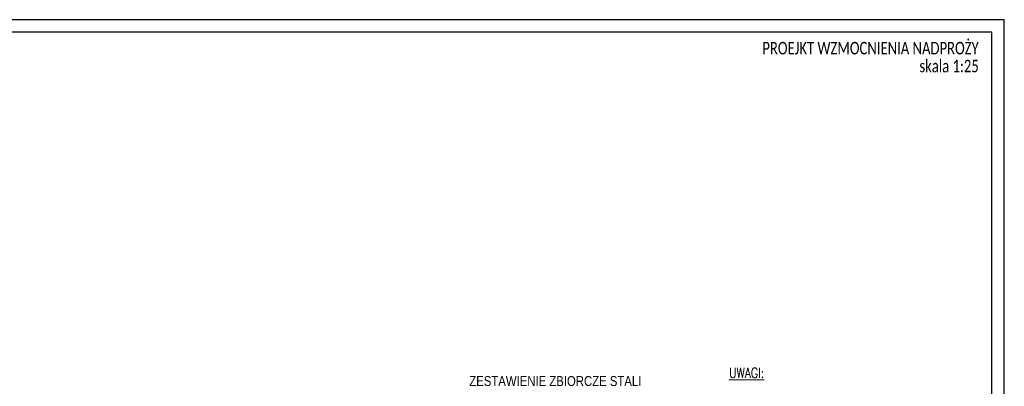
# Model space of a CAD drawing. Header units: millimetres. Extents: x -21056 to 421, y 9759 to 15589.
# Tile 8 of 120: x -20556 to -19569, y 15161 to 15528. Entities that reach past the tile are written whole.
import ezdxf
from ezdxf.enums import TextEntityAlignment as Align

# ---------------------------------------------------------------- set-up
doc = ezdxf.new("R2010")
doc.units = ezdxf.units.MM
doc.header["$LTSCALE"] = 25
doc.header["$MEASUREMENT"] = 0
doc.linetypes.add('DASHED2', pattern=[37.5, 25, -12.5])
doc.layers.add('BS_txg', color=3, linetype='Continuous')
doc.layers.add('MV RAMKA', color=7, linetype='Continuous')
doc.layers.add('MV OPIS', color=7, linetype='Continuous', lineweight=13)
doc.styles.add('APSZ-5-cm', font='calibri.ttf', dxfattribs={"width": 0.75, "height": 10})
doc.styles.add('BIKTG', font='bikromsw.shx', dxfattribs={"width": 0.8})
doc.styles.add('ROMANS', font='ROMANS.SHX', dxfattribs={"width": 0.85})

msp = doc.modelspace()

# ---------------------------------------------------------------- linework, layer by layer
at = {"layer": 'MV RAMKA'}
for points in [[(-21054.02, 15528.13), (-21054.02, 14478.13), (-19569.02, 14478.13), (-19569.02, 15528.13)], [(-21004.02, 15515.63), (-21004.02, 14490.63), (-19581.52, 14490.63), (-19581.52, 15515.63)]]:
    msp.add_lwpolyline(points, close=True, dxfattribs=at)

# ---------------------------------------------------------------- texts
at = {"layer": 'BS_txg', "style": 'BIKTG', "width": 0.85}
msp.add_text('ZESTAWIENIE ZBIORCZE STALI', height=10, dxfattribs=at).set_placement((-20018.9, 15165.96), align=Align.MIDDLE_CENTER)
at = {"layer": 'MV OPIS', "style": 'ROMANS', "width": 0.8}
msp.add_text('%%UUWAGI:', height=10, dxfattribs=at).set_placement((-19844.88, 15169.14))
at = {"layer": 'MV RAMKA', "linetype": 'DASHED2', "ltscale": 2, "style": 'APSZ-5-cm', "width": 0.75}
for s, height, p in [('PROEJKT WZMOCNIENIA NADPROŻY', 12.5538, (-19594.66, 15493.33)), ('skala 1:25', 12.554, (-19594.66, 15475.42))]:
    msp.add_text(s, height=height, dxfattribs=at).set_placement(p, align=Align.RIGHT)

doc.saveas('drawing.dxf')
